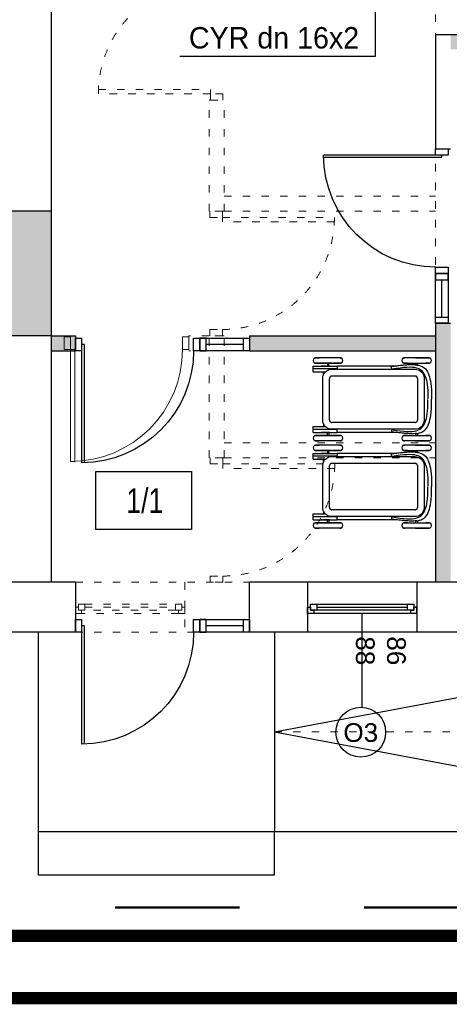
# Model space of a CAD drawing. Header units: millimetres. Extents: x 3698380 to 4312681, y 679670 to 844285.
# Tile 4 of 100: x 3854963 to 3858415, y 778238 to 786145. Entities that reach past the tile are written whole.
import ezdxf
from ezdxf.enums import TextEntityAlignment as Align

# ---------------------------------------------------------------- set-up
doc = ezdxf.new("R2010")
doc.units = ezdxf.units.MM
doc.header["$LTSCALE"] = 10
doc.linetypes.add('1', pattern=[2, 1, -1])
doc.linetypes.add('ACAD_ISO03W100', pattern=[30, 12, -18])
doc.layers.add('0 20 cienka', color=8, linetype='Continuous', lineweight=20)
doc.layers.add('HVAC_zakres_opracowania', color=1, linetype='1', lineweight=50)
for name, color, linetype in [('__INST_opisy', 3, 'Continuous'), ('_wytyczne ele', 6, 'Continuous'), ('A_bloki', 252, 'Continuous'), ('A_kreskowanie', 8, 'Continuous'), ('A_opis_pom', 3, 'Continuous'), ('A_sc_istn', 252, 'Continuous'), ('A_sc_proj', 2, 'Continuous'), ('A_stolarka', 252, 'Continuous'), ('A_wymiary', 1, 'Continuous'), ('SAN_Etykiety przewodów H2O na rzucie', 7, 'Continuous')]:
    doc.layers.add(name, color=color, linetype=linetype)
doc.styles.add('Etykiety przewodów H2O na rzucie', font='txt')
doc.styles.get("Standard").update_dxf_attribs({"font": 'arial.ttf'})
doc.styles.add('Strzałki', font='ic-isocp.shx', dxfattribs={"width": 0.8})

# ---------------------------------------------------------------- blocks, each defined once
blk = doc.blocks.new('*U463')
at = {"color": 252}
for p, q in [((-16.5, 20), (-21.5, 20)), ((-19, 15), (-19, 17.5)), ((-19, 17.5), (-16.5, 17.5)), ((-14, 17.5), (-19, 17.5)), ((-19, 17.5), (-19, 12.5)), ((-16.5, 17.5), (-16.5, 20)), ((61.5, 20), (-16.5, 20)), ((-14, 12.5), (-14, 17.5)), ((59, 17.5), (-14, 17.5)), ((64, 17.5), (59, 17.5)), ((59, 17.5), (59, 12.5)), ((66.5, 20), (61.5, 20)), ((61.5, 20), (61.5, 17.5)), ((61.5, 17.5), (64, 17.5)), ((64, 17.5), (64, 15)), ((64, 12.5), (64, 17.5)), ((-21.5, 15), (-19, 15)), ((-19, 12.5), (-14, 12.5)), ((-14, 15), (59, 15)), ((-14, 12.5), (59, 12.5)), ((-14, 12.5), (59, 12.5)), ((59, 12.5), (64, 12.5)), ((64, 15), (66.5, 15))]:
    blk.add_line(p, q, dxfattribs=at)
for points in [[(-21.5, 20), (-21.5, 15), (-19, 15)], [(66.5, 20), (66.5, 15), (64, 15)]]:
    blk.add_lwpolyline(points, dxfattribs=at)
blk = doc.blocks.new('*U338')
at = {"color": 252}
blk.add_lwpolyline([(75, 0), (0, 0)], dxfattribs=at)
for tag, p in [('S', (30, 5)), ('H', (30, -20))]:
    blk.add_attdef(tag, text='', height=15, dxfattribs=at).set_placement(p, align=Align.CENTER)
blk = doc.blocks.new('*U469')
at = {"color": 252}
for points in [[(35, 900), (35, 0), (0, 0), (0, 900)], [(-50, -100), (0, -100), (0, 0), (-50, 0)], [(950, 0), (950, -100), (900, -100), (900, 0)]]:
    blk.add_lwpolyline(points, close=True, dxfattribs=at)
blk.add_arc((0, 0), 900, 0, 90, dxfattribs=at)
blk = doc.blocks.new('jndf')
at = {"layer": 'A_stolarka', "ltscale": 2}
for p, q in [((6685.7, -1555593.7), (6685.7, -1556543.7)), ((6685.7, -1555593.7), (6705.7, -1555593.7)), ((6705.7, -1555593.7), (6705.7, -1556543.7))]:
    blk.add_line(p, q, dxfattribs=at)
for points in [[(5755.7, -1555643.7), (5805.7, -1555643.7), (5805.7, -1555543.7), (5755.7, -1555543.7)], [(6705.7, -1555643.7), (6755.7, -1555643.7), (6755.7, -1555543.7), (6705.7, -1555543.7)]]:
    blk.add_lwpolyline(points, close=True, dxfattribs=at)
blk.add_arc((6705.7, -1555643.7), 900, 180, 270, dxfattribs=at)
blk = doc.blocks.new('WÓZEK DZIECIĘCY - WÓZEK DZIECIĘCY-1322588-0 PARTER')
at = {"layer": 'A_bloki'}
for p, q in [((-0.38, 0), (0, 0)), ((0.38, 0), (0, 0)), ((-33.27, -1.81), (-33.27, -2.16)), ((-33.27, -13.04), (-33.27, -1.81)), ((-33.27, -2.16), (-33.27, -2.53)), ((-33.27, -2.53), (-33.27, -2.91)), ((-33.27, -2.91), (-33.27, -3.31)), ((-33.27, -3.31), (-33.27, -3.72)), ((-33.27, -3.72), (-33.27, -4.15)), ((-33.27, -4.15), (-33.27, -4.59)), ((-33.27, -4.59), (-33.27, -5.04)), ((-33.27, -5.04), (-33.27, -5.5)), ((-33.27, -5.5), (-33.27, -5.97)), ((-33.27, -5.97), (-33.27, -6.45)), ((-33.27, -6.45), (-33.27, -6.94)), ((-33.27, -6.94), (-33.27, -7.44)), ((-33.27, -7.44), (-33.27, -7.95)), ((-28.98, -1.81), (-28.98, -4.77)), ((-28.98, -2.03), (-28.98, -1.81)), ((-28.98, -2.39), (-28.98, -2.03)), ((-28.98, -2.77), (-28.98, -2.39)), ((-28.98, -3.16), (-28.98, -2.77)), ((-28.98, -3.57), (-28.98, -3.16)), ((-28.98, -3.99), (-28.98, -3.57)), ((-28.98, -4.43), (-28.98, -3.99)), ((-28.98, -4.87), (-28.98, -4.43)), ((-28.98, -5.33), (-28.98, -4.87)), ((-28.98, -5.8), (-28.98, -5.33)), ((-28.98, -6.46), (-28.98, -5.6)), ((-28.98, -6.28), (-28.98, -5.8)), ((-28.98, -6.76), (-28.98, -6.28)), ((-28.98, -7.26), (-28.98, -6.76)), ((-28.98, -7.76), (-28.98, -7.26)), ((-28.98, -18.56), (-28.98, -7.35)), ((-28.98, -8.28), (-28.98, -7.76)), ((-21.8, -7.98), (-20.88, -7.24)), ((-20.88, -7.24), (-19.86, -6.66)), ((-19.86, -6.66), (-18.76, -6.25)), ((-18.76, -6.25), (-16.81, -5.99)), ((-16.81, -5.99), (0, -5.99)), ((0, -5.99), (16.81, -5.99)), ((16.81, -5.99), (18.76, -6.25)), ((18.76, -6.25), (19.86, -6.66)), ((19.86, -6.66), (20.88, -7.24)), ((20.88, -7.24), (21.8, -7.98)), ((28.98, -1.81), (28.98, -4.77)), ((28.98, -2.03), (28.98, -1.81)), ((28.98, -2.39), (28.98, -2.03)), ((28.98, -2.77), (28.98, -2.39)), ((28.98, -3.16), (28.98, -2.77)), ((28.98, -3.57), (28.98, -3.16)), ((28.98, -3.99), (28.98, -3.57)), ((28.98, -4.43), (28.98, -3.99)), ((28.98, -4.87), (28.98, -4.43)), ((28.98, -5.33), (28.98, -4.87)), ((28.98, -5.8), (28.98, -5.33)), ((28.98, -6.46), (28.98, -5.6)), ((28.98, -6.28), (28.98, -5.8)), ((28.98, -6.76), (28.98, -6.28)), ((28.98, -7.26), (28.98, -6.76)), ((28.98, -7.76), (28.98, -7.26)), ((28.98, -18.56), (28.98, -7.35)), ((28.98, -8.28), (28.98, -7.76)), ((33.27, -1.81), (33.27, -2.16)), ((33.27, -13.04), (33.27, -1.81)), ((33.27, -2.16), (33.27, -2.53)), ((33.27, -2.53), (33.27, -2.91)), ((33.27, -2.91), (33.27, -3.31)), ((33.27, -3.31), (33.27, -3.72)), ((33.27, -3.72), (33.27, -4.15)), ((33.27, -4.15), (33.27, -4.59)), ((33.27, -4.59), (33.27, -5.04)), ((33.27, -5.04), (33.27, -5.5)), ((33.27, -5.5), (33.27, -5.97)), ((33.27, -5.97), (33.27, -6.45)), ((33.27, -6.45), (33.27, -6.94)), ((33.27, -6.94), (33.27, -7.44)), ((33.27, -7.44), (33.27, -7.95)), ((-33.27, -7.95), (-33.27, -8.46)), ((-33.27, -8.46), (-33.27, -8.98)), ((-33.27, -8.98), (-33.27, -9.51)), ((-33.27, -9.51), (-33.27, -10.04)), ((-33.27, -10.04), (-33.27, -10.57)), ((-33.27, -10.57), (-33.27, -11.1)), ((-33.27, -11.1), (-33.27, -11.64)), ((-33.27, -11.64), (-33.27, -12.17)), ((-33.27, -12.17), (-33.27, -12.71)), ((-33.27, -12.71), (-33.27, -13.24)), ((-33.27, -13.24), (-33.27, -13.78)), ((-33.27, -13.78), (-33.27, -14.31)), ((-33.27, -14.31), (-33.27, -14.84)), ((-33.27, -14.84), (-33.27, -15.36)), ((-33.27, -15.36), (-33.27, -15.88)), ((-28.98, -8.79), (-28.98, -8.28)), ((-28.98, -9.31), (-28.98, -8.79)), ((-28.98, -9.84), (-28.98, -9.31)), ((-28.98, -10.37), (-28.98, -9.84)), ((-28.98, -10.91), (-28.98, -10.37)), ((-28.98, -11.44), (-28.98, -10.91)), ((-28.98, -11.98), (-28.98, -11.44)), ((-28.98, -12.51), (-28.98, -11.98)), ((-28.98, -13.05), (-28.98, -12.51)), ((-28.98, -13.58), (-28.98, -13.05)), ((-28.98, -14.11), (-28.98, -13.58)), ((-28.98, -14.64), (-28.98, -14.11)), ((-28.98, -15.17), (-28.98, -14.64)), ((-28.98, -15.69), (-28.98, -15.17)), ((-28.98, -16.2), (-28.98, -15.69)), ((-27.43, -11.45), (-28.76, -11.45)), ((-28.76, -12.64), (-27.57, -12.64)), ((-24.06, -13.23), (-23.96, -12.06)), ((-24.06, -43.6), (-24.06, -13.23)), ((-23.96, -12.06), (-23.68, -10.92)), ((-23.68, -10.92), (-23.22, -9.84)), ((-23.22, -9.84), (-22.58, -8.85)), ((-22.58, -8.85), (-21.8, -7.98)), ((-18.59, -13.23), (-18.59, -80.23)), ((-16.81, -11.46), (0, -11.46)), ((0, -11.46), (16.81, -11.46)), ((18.59, -13.23), (18.59, -80.23)), ((21.8, -7.98), (22.58, -8.85)), ((22.58, -8.85), (23.22, -9.84)), ((23.22, -9.84), (23.68, -10.92)), ((23.68, -10.92), (23.96, -12.06)), ((23.96, -12.06), (24.06, -13.23)), ((24.06, -13.23), (24.06, -43.6)), ((27.43, -11.45), (28.76, -11.45)), ((28.76, -12.64), (27.57, -12.64)), ((28.98, -8.79), (28.98, -8.28)), ((28.98, -9.31), (28.98, -8.79)), ((28.98, -9.84), (28.98, -9.31)), ((28.98, -10.37), (28.98, -9.84)), ((28.98, -10.91), (28.98, -10.37)), ((28.98, -11.44), (28.98, -10.91)), ((28.98, -11.98), (28.98, -11.44)), ((28.98, -12.51), (28.98, -11.98)), ((28.98, -13.05), (28.98, -12.51)), ((28.98, -13.58), (28.98, -13.05)), ((28.98, -14.11), (28.98, -13.58)), ((28.98, -14.64), (28.98, -14.11)), ((28.98, -15.17), (28.98, -14.64)), ((28.98, -15.69), (28.98, -15.17)), ((28.98, -16.2), (28.98, -15.69)), ((33.27, -7.95), (33.27, -8.46)), ((33.27, -8.46), (33.27, -8.98)), ((33.27, -8.98), (33.27, -9.51)), ((33.27, -9.51), (33.27, -10.04)), ((33.27, -10.04), (33.27, -10.57)), ((33.27, -10.57), (33.27, -11.1)), ((33.27, -11.1), (33.27, -11.64)), ((33.27, -11.64), (33.27, -12.17)), ((33.27, -12.17), (33.27, -12.71)), ((33.27, -12.71), (33.27, -13.24)), ((33.27, -13.24), (33.27, -13.78)), ((33.27, -13.78), (33.27, -14.31)), ((33.27, -14.31), (33.27, -14.84)), ((33.27, -14.84), (33.27, -15.36)), ((33.27, -15.36), (33.27, -15.88)), ((-33.27, -15.88), (-33.27, -16.39)), ((-33.27, -15.89), (-33.27, -20.92)), ((-33.27, -16.39), (-33.27, -16.89)), ((-33.27, -16.89), (-33.27, -17.39)), ((-33.27, -17.39), (-33.27, -17.88)), ((-33.27, -17.88), (-33.27, -18.36)), ((-33.27, -18.36), (-33.27, -18.83)), ((-33.27, -18.83), (-33.27, -19.29)), ((-33.27, -19.29), (-33.27, -19.73)), ((-33.27, -19.73), (-33.27, -20.17)), ((-33.27, -20.17), (-33.27, -20.59)), ((-33.27, -20.59), (-33.27, -21)), ((-33.27, -21), (-33.27, -21.39)), ((-33.27, -21.39), (-33.27, -21.77)), ((-33.27, -22.36), (-33.27, -21.62)), ((-33.27, -21.77), (-33.27, -22.14)), ((-33.27, -22.14), (-33.27, -22.36)), ((-28.98, -16.71), (-28.98, -16.2)), ((-28.98, -17.21), (-28.98, -16.71)), ((-28.98, -17.7), (-28.98, -17.21)), ((-28.98, -18.18), (-28.98, -17.7)), ((-28.98, -18.66), (-28.98, -18.18)), ((-28.98, -19.12), (-28.98, -18.66)), ((-28.98, -19.57), (-28.98, -19.12)), ((-28.98, -19.39), (-28.98, -22.36)), ((-28.98, -20.01), (-28.98, -19.57)), ((-28.98, -20.44), (-28.98, -20.01)), ((-28.98, -20.85), (-28.98, -20.44)), ((-28.98, -21.25), (-28.98, -20.85)), ((-28.98, -21.64), (-28.98, -21.25)), ((-28.98, -22.01), (-28.98, -21.64)), ((-28.98, -22.36), (-28.98, -22.01)), ((28.98, -16.71), (28.98, -16.2)), ((28.98, -17.21), (28.98, -16.71)), ((28.98, -17.7), (28.98, -17.21)), ((28.98, -18.18), (28.98, -17.7)), ((28.98, -18.66), (28.98, -18.18)), ((28.98, -19.12), (28.98, -18.66)), ((28.98, -19.57), (28.98, -19.12)), ((28.98, -19.39), (28.98, -22.36)), ((28.98, -20.01), (28.98, -19.57)), ((28.98, -20.44), (28.98, -20.01)), ((28.98, -20.85), (28.98, -20.44)), ((28.98, -21.25), (28.98, -20.85)), ((28.98, -21.64), (28.98, -21.25)), ((28.98, -22.01), (28.98, -21.64)), ((28.98, -22.36), (28.98, -22.01)), ((33.27, -15.88), (33.27, -16.39)), ((33.27, -15.89), (33.27, -20.92)), ((33.27, -16.39), (33.27, -16.89)), ((33.27, -16.89), (33.27, -17.39)), ((33.27, -17.39), (33.27, -17.88)), ((33.27, -17.88), (33.27, -18.36)), ((33.27, -18.36), (33.27, -18.83)), ((33.27, -18.83), (33.27, -19.29)), ((33.27, -19.29), (33.27, -19.73)), ((33.27, -19.73), (33.27, -20.17)), ((33.27, -20.17), (33.27, -20.59)), ((33.27, -20.59), (33.27, -21)), ((33.27, -21), (33.27, -21.39)), ((33.27, -21.39), (33.27, -21.77)), ((33.27, -22.36), (33.27, -21.62)), ((33.27, -21.77), (33.27, -22.14)), ((33.27, -22.14), (33.27, -22.36)), ((-26.68, -28.03), (-26.68, -75.92)), ((26.68, -28.03), (26.68, -75.92)), ((-24.06, -31.98), (-26.68, -32.38)), ((24.06, -31.98), (26.68, -32.38)), ((-24.06, -80.23), (-24.06, -43.6)), ((24.06, -43.6), (24.06, -80.23)), ((-33.27, -72.89), (-33.27, -73.24)), ((-33.27, -73.63), (-33.27, -72.89)), ((-33.27, -73.24), (-33.27, -73.61)), ((-33.27, -73.61), (-33.27, -74)), ((-33.27, -74), (-33.27, -74.4)), ((-33.27, -74.33), (-33.27, -87.9)), ((-33.27, -74.4), (-33.27, -74.81)), ((-33.27, -74.81), (-33.27, -75.24)), ((-33.27, -75.24), (-33.27, -75.68)), ((-33.27, -75.68), (-33.27, -76.13)), ((-33.27, -76.13), (-33.27, -76.59)), ((-33.27, -76.59), (-33.27, -77.06)), ((-33.27, -77.06), (-33.27, -77.55)), ((-33.27, -77.55), (-33.27, -78.04)), ((-33.27, -78.04), (-33.27, -78.54)), ((-33.27, -78.54), (-33.27, -79.05)), ((-33.27, -79.05), (-33.27, -79.56)), ((-28.98, -72.89), (-28.98, -79.36)), ((-28.98, -73.11), (-28.98, -72.89)), ((-28.98, -73.47), (-28.98, -73.11)), ((-28.98, -73.85), (-28.98, -73.47)), ((-28.98, -74.25), (-28.98, -73.85)), ((-28.98, -74.66), (-28.98, -74.25)), ((-28.98, -75.08), (-28.98, -74.66)), ((-28.98, -75.51), (-28.98, -75.08)), ((-28.98, -75.96), (-28.98, -75.51)), ((-28.98, -76.42), (-28.98, -75.96)), ((-28.98, -76.89), (-28.98, -76.42)), ((-28.98, -77.37), (-28.98, -76.89)), ((-28.98, -77.86), (-28.98, -77.37)), ((-28.98, -78.35), (-28.98, -77.86)), ((-28.98, -78.86), (-28.98, -78.35)), ((-28.98, -79.37), (-28.98, -78.86)), ((-26.68, -75.92), (-24.32, -75.92)), ((-26.68, -81.85), (-26.68, -75.92)), ((-24.32, -75.92), (-24.32, -95.08)), ((24.32, -75.92), (24.32, -95.08)), ((26.68, -75.92), (24.32, -75.92)), ((26.68, -81.85), (26.68, -75.92)), ((28.98, -72.89), (28.98, -79.36)), ((28.98, -73.11), (28.98, -72.89)), ((28.98, -73.47), (28.98, -73.11)), ((28.98, -73.85), (28.98, -73.47)), ((28.98, -74.25), (28.98, -73.85)), ((28.98, -74.66), (28.98, -74.25)), ((28.98, -75.08), (28.98, -74.66)), ((28.98, -75.51), (28.98, -75.08)), ((28.98, -75.96), (28.98, -75.51)), ((28.98, -76.42), (28.98, -75.96)), ((28.98, -76.89), (28.98, -76.42)), ((28.98, -77.37), (28.98, -76.89)), ((28.98, -77.86), (28.98, -77.37)), ((28.98, -78.35), (28.98, -77.86)), ((28.98, -78.86), (28.98, -78.35)), ((28.98, -79.37), (28.98, -78.86)), ((33.27, -72.89), (33.27, -73.24)), ((33.27, -73.63), (33.27, -72.89)), ((33.27, -73.24), (33.27, -73.61)), ((33.27, -73.61), (33.27, -74)), ((33.27, -74), (33.27, -74.4)), ((33.27, -74.33), (33.27, -87.9)), ((33.27, -74.4), (33.27, -74.81)), ((33.27, -74.81), (33.27, -75.24)), ((33.27, -75.24), (33.27, -75.68)), ((33.27, -75.68), (33.27, -76.13)), ((33.27, -76.13), (33.27, -76.59)), ((33.27, -76.59), (33.27, -77.06)), ((33.27, -77.06), (33.27, -77.55)), ((33.27, -77.55), (33.27, -78.04)), ((33.27, -78.04), (33.27, -78.54)), ((33.27, -78.54), (33.27, -79.05)), ((33.27, -79.05), (33.27, -79.56)), ((-33.27, -79.56), (-33.27, -80.08)), ((-33.27, -80.08), (-33.27, -80.6)), ((-33.27, -80.6), (-33.27, -81.13)), ((-33.27, -81.13), (-33.27, -81.66)), ((-33.27, -81.66), (-33.27, -82.2)), ((-33.27, -82.2), (-33.27, -82.73)), ((-33.27, -82.73), (-33.27, -83.27)), ((-33.27, -83.27), (-33.27, -83.81)), ((-33.27, -83.81), (-33.27, -84.34)), ((-33.27, -84.34), (-33.27, -84.88)), ((-33.27, -84.88), (-33.27, -85.41)), ((-33.27, -85.41), (-33.27, -85.93)), ((-33.27, -85.93), (-33.27, -86.46)), ((-33.27, -86.46), (-33.27, -86.97)), ((-28.98, -79.89), (-28.98, -79.37)), ((-28.98, -80.41), (-28.98, -79.89)), ((-28.98, -80.29), (-28.98, -93.44)), ((-28.98, -80.94), (-28.98, -80.41)), ((-28.98, -81.47), (-28.98, -80.94)), ((-28.98, -82), (-28.98, -81.47)), ((-28.98, -82.54), (-28.98, -82)), ((-28.98, -83.07), (-28.98, -82.54)), ((-28.98, -83.61), (-28.98, -83.07)), ((-28.98, -84.15), (-28.98, -83.61)), ((-28.98, -84.68), (-28.98, -84.15)), ((-28.98, -85.21), (-28.98, -84.68)), ((-28.98, -85.74), (-28.98, -85.21)), ((-28.98, -86.26), (-28.98, -85.74)), ((-28.98, -86.78), (-28.98, -86.26)), ((-28.98, -87.3), (-28.98, -86.78)), ((-26.68, -82.6), (-28.76, -82.6)), ((-28.76, -83.79), (-26.68, -83.79)), ((-26.68, -83.44), (-26.68, -81.85)), ((-26.68, -81.85), (-26.68, -83.44)), ((-26.68, -86.33), (-26.68, -83.14)), ((-26.68, -84.81), (-26.68, -83.44)), ((-26.68, -83.44), (-26.68, -84.81)), ((-26.68, -85.9), (-26.68, -84.81)), ((-26.68, -84.81), (-26.68, -85.9)), ((-26.68, -86.71), (-26.68, -85.9)), ((-26.68, -85.9), (-26.68, -86.71)), ((-26.68, -88.42), (-26.68, -86.33)), ((-26.68, -87.33), (-26.68, -86.71)), ((-26.68, -86.71), (-26.68, -87.33)), ((-23.79, -82.19), (-24.06, -80.23)), ((-23.38, -83.29), (-23.79, -82.19)), ((-22.8, -84.31), (-23.38, -83.29)), ((-22.07, -85.23), (-22.8, -84.31)), ((-21.19, -86.01), (-22.07, -85.23)), ((-21.94, -95.08), (-21.94, -85.34)), ((-19.67, -86.89), (-21.94, -86.89)), ((-20.2, -86.64), (-21.19, -86.01)), ((-19.12, -87.1), (-20.2, -86.64)), ((0, -82.01), (-16.81, -82.01)), ((16.81, -82.01), (0, -82.01)), ((20.2, -86.64), (19.12, -87.1)), ((19.67, -86.89), (21.94, -86.89)), ((21.19, -86.01), (20.2, -86.64)), ((22.07, -85.23), (21.19, -86.01)), ((21.94, -95.08), (21.94, -85.34)), ((22.8, -84.31), (22.07, -85.23)), ((23.38, -83.29), (22.8, -84.31)), ((23.79, -82.19), (23.38, -83.29)), ((24.06, -80.23), (23.79, -82.19)), ((26.68, -83.44), (26.68, -81.85)), ((26.68, -81.85), (26.68, -83.44)), ((26.68, -82.6), (28.76, -82.6)), ((26.68, -86.33), (26.68, -83.14)), ((26.68, -84.81), (26.68, -83.44)), ((26.68, -83.44), (26.68, -84.81)), ((28.76, -83.79), (26.68, -83.79)), ((26.68, -85.9), (26.68, -84.81)), ((26.68, -84.81), (26.68, -85.9)), ((26.68, -86.71), (26.68, -85.9)), ((26.68, -85.9), (26.68, -86.71)), ((26.68, -88.42), (26.68, -86.33)), ((26.68, -87.33), (26.68, -86.71)), ((26.68, -86.71), (26.68, -87.33)), ((28.98, -79.89), (28.98, -79.37)), ((28.98, -80.41), (28.98, -79.89)), ((28.98, -80.29), (28.98, -93.44)), ((28.98, -80.94), (28.98, -80.41)), ((28.98, -81.47), (28.98, -80.94)), ((28.98, -82), (28.98, -81.47)), ((28.98, -82.54), (28.98, -82)), ((28.98, -83.07), (28.98, -82.54)), ((28.98, -83.61), (28.98, -83.07)), ((28.98, -84.15), (28.98, -83.61)), ((28.98, -84.68), (28.98, -84.15)), ((28.98, -85.21), (28.98, -84.68)), ((28.98, -85.74), (28.98, -85.21)), ((28.98, -86.26), (28.98, -85.74)), ((28.98, -86.78), (28.98, -86.26)), ((28.98, -87.3), (28.98, -86.78)), ((33.27, -79.56), (33.27, -80.08)), ((33.27, -80.08), (33.27, -80.6)), ((33.27, -80.6), (33.27, -81.13)), ((33.27, -81.13), (33.27, -81.66)), ((33.27, -81.66), (33.27, -82.2)), ((33.27, -82.2), (33.27, -82.73)), ((33.27, -82.73), (33.27, -83.27)), ((33.27, -83.27), (33.27, -83.81)), ((33.27, -83.81), (33.27, -84.34)), ((33.27, -84.34), (33.27, -84.88)), ((33.27, -84.88), (33.27, -85.41)), ((33.27, -85.41), (33.27, -85.93)), ((33.27, -85.93), (33.27, -86.46)), ((33.27, -86.46), (33.27, -86.97)), ((-33.27, -86.97), (-33.27, -87.48)), ((-33.27, -87.48), (-33.27, -87.99)), ((-33.27, -87.99), (-33.27, -88.48)), ((-33.27, -88.48), (-33.27, -88.97)), ((-33.27, -88.79), (-33.27, -89.65)), ((-33.27, -88.97), (-33.27, -89.45)), ((-33.27, -89.45), (-33.27, -89.92)), ((-33.27, -89.92), (-33.27, -90.38)), ((-33.27, -90.38), (-33.27, -90.82)), ((-33.27, -93.44), (-33.27, -90.47)), ((-33.27, -90.82), (-33.27, -91.26)), ((-33.27, -91.26), (-33.27, -91.68)), ((-33.27, -91.68), (-33.27, -92.08)), ((-33.27, -92.08), (-33.27, -92.48)), ((-33.27, -92.48), (-33.27, -92.85)), ((-33.27, -92.85), (-33.27, -93.22)), ((-33.27, -93.22), (-33.27, -93.44)), ((-28.98, -87.8), (-28.98, -87.3)), ((-28.98, -88.3), (-28.98, -87.8)), ((-28.98, -88.79), (-28.98, -88.3)), ((-28.98, -89.28), (-28.98, -88.79)), ((-28.98, -89.75), (-28.98, -89.28)), ((-28.98, -90.21), (-28.98, -89.75)), ((-28.98, -90.66), (-28.98, -90.21)), ((-28.98, -91.1), (-28.98, -90.66)), ((-28.98, -91.52), (-28.98, -91.1)), ((-28.98, -91.94), (-28.98, -91.52)), ((-28.98, -92.33), (-28.98, -91.94)), ((-28.98, -92.72), (-28.98, -92.33)), ((-28.98, -93.08), (-28.98, -92.72)), ((-28.98, -93.44), (-28.98, -93.08)), ((-26.68, -87.86), (-26.68, -87.33)), ((-26.68, -87.33), (-26.68, -87.86)), ((-26.68, -95.08), (-26.68, -87.86)), ((-26.68, -87.86), (-26.68, -88.33)), ((-26.68, -88.77), (-26.68, -88.33)), ((-26.68, -88.33), (-26.68, -88.77)), ((-17.98, -87.39), (-19.12, -87.1)), ((-16.81, -87.48), (-17.98, -87.39)), ((0, -87.48), (-16.81, -87.48)), ((16.81, -87.48), (0, -87.48)), ((17.98, -87.39), (16.81, -87.48)), ((19.12, -87.1), (17.98, -87.39)), ((26.68, -95.08), (26.68, -87.33)), ((26.68, -87.33), (26.68, -87.86)), ((26.68, -88.33), (26.68, -87.86)), ((26.68, -87.86), (26.68, -88.33)), ((26.68, -88.77), (26.68, -88.33)), ((26.68, -88.33), (26.68, -88.77)), ((28.98, -87.8), (28.98, -87.3)), ((28.98, -88.3), (28.98, -87.8)), ((28.98, -88.79), (28.98, -88.3)), ((28.98, -89.28), (28.98, -88.79)), ((28.98, -89.75), (28.98, -89.28)), ((28.98, -90.21), (28.98, -89.75)), ((28.98, -90.66), (28.98, -90.21)), ((28.98, -91.1), (28.98, -90.66)), ((28.98, -91.52), (28.98, -91.1)), ((28.98, -91.94), (28.98, -91.52)), ((28.98, -92.33), (28.98, -91.94)), ((28.98, -92.72), (28.98, -92.33)), ((28.98, -93.08), (28.98, -92.72)), ((28.98, -93.44), (28.98, -93.08)), ((33.27, -86.97), (33.27, -87.48)), ((33.27, -87.48), (33.27, -87.99)), ((33.27, -87.99), (33.27, -88.48)), ((33.27, -88.48), (33.27, -88.97)), ((33.27, -88.97), (33.27, -89.45)), ((33.27, -89.45), (33.27, -89.92)), ((33.27, -89.92), (33.27, -90.38)), ((33.27, -90.38), (33.27, -90.82)), ((33.27, -93.44), (33.27, -90.47)), ((33.27, -90.82), (33.27, -91.26)), ((33.27, -91.26), (33.27, -91.68)), ((33.27, -91.68), (33.27, -92.08)), ((33.27, -92.08), (33.27, -92.48)), ((33.27, -92.48), (33.27, -92.85)), ((33.27, -92.85), (33.27, -93.22)), ((33.27, -93.22), (33.27, -93.44)), ((-21.94, -95.08), (-26.68, -95.08)), ((26.68, -95.08), (21.94, -95.08))]:
    blk.add_line(p, q, dxfattribs=at)
for centre, start, end in [((-16.81, -13.23), 90, 180), ((-16.81, -13.23), 166.49033, 180), ((-16.81, -13.23), 152.49106, 162.50894), ((-16.81, -13.23), 121.49033, 148.50967), ((-16.81, -13.23), 107.49106, 117.50894), ((-16.81, -13.23), 90, 103.50967), ((16.81, -13.23), 0, 90), ((16.81, -13.23), 76.49033, 90), ((16.81, -13.23), 62.49106, 72.50894), ((16.81, -13.23), 31.49033, 58.50967), ((16.81, -13.23), 17.49106, 27.50894), ((16.81, -13.23), 0, 13.50967), ((-16.81, -80.23), 180, 270), ((-16.81, -80.23), 180, 193.50967), ((-16.81, -80.23), 197.49106, 207.50894), ((-16.81, -80.23), 211.49033, 238.50967), ((-16.81, -80.23), 242.49106, 252.50894), ((-16.81, -80.23), 256.49033, 270), ((16.81, -80.23), 270, 0), ((16.81, -80.23), 270, 283.50967), ((16.81, -80.23), 287.49106, 297.50894), ((16.81, -80.23), 301.49033, 328.50967), ((16.81, -80.23), 332.49106, 342.50894), ((16.81, -80.23), 346.49033, 0)]:
    blk.add_arc(centre, 1.78, start, end, dxfattribs=at)
for centre, ratio, start_param, end_param in [((-31.13, -1.81), 0.767481, 6.227865, 9.473408), ((31.13, -1.81), 0.767481, 6.227866, 9.480099), ((-31.13, -22.36), 0.764604, 3.086272, 6.338507), ((31.13, -22.36), 0.764604, 3.092909, 6.338506), ((-31.13, -72.89), 0.764604, 6.227865, 9.480099), ((31.13, -72.89), 0.764604, 6.227865, 9.480099), ((-31.13, -93.44), 0.767481, 3.086272, 6.338508), ((31.13, -93.44), 0.767481, 3.092965, 6.338506)]:
    blk.add_ellipse(centre, major_axis=(2.14, 0), ratio=ratio, start_param=start_param, end_param=end_param, dxfattribs=at)
for points, knots in [([(-27.62, -13.24), (-27.53, -11.89), (-26.64, -6.13), (-21.06, -1.88), (-11.2, 0), (-0.38, 0)], [-0.5602568, -0.5602568, -0.5602568, -0.5602568, -0.4944523, -0.2348886, 0, 0, 0, 0]), ([(27.6, -13.24), (27.53, -11.89), (26.64, -6.13), (21.06, -1.88), (11.2, 0), (0.38, 0)], [-0.5602568, -0.5602568, -0.5602568, -0.5602568, -0.4944523, -0.2348886, 0, 0, 0, 0]), ([(-24.39, -32.03), (-24.39, -32.01), (-24.39, -31.99), (-24.4, -31.98), (-26.02, -21.92), (-26.7, -10.25), (-19.71, -4.79), (-10.46, -2.97), (-0.3, -2.97)], [0.036693, 0.036693, 0.036693, 0.036693, 0.0371187, 0.0371187, 0.0371187, 0.2905198, 0.5500836, 0.7849722, 0.7849722, 0.7849722, 0.7849722]), ([(24.39, -32.03), (24.39, -32.01), (24.39, -31.99), (24.4, -31.98), (26.02, -21.92), (26.7, -10.25), (19.71, -4.79), (10.46, -2.97), (0.3, -2.97)], [0.036693, 0.036693, 0.036693, 0.036693, 0.0371187, 0.0371187, 0.0371187, 0.2905198, 0.5500836, 0.7849722, 0.7849722, 0.7849722, 0.7849722]), ([(-27.51, -12.02), (-27.57, -12.8), (-27.62, -13.79), (-27.65, -14.77), (-27.67, -15.9)], [0, 0, 0, 0, 0.125, 0.1562584, 0.1562584, 0.1562584, 0.1562584]), ([(27.51, -12.02), (27.59, -12.8), (27.62, -13.79), (27.65, -14.77), (27.67, -15.9)], [0, 0, 0, 0, 0.125, 0.1562584, 0.1562584, 0.1562584, 0.1562584]), ([(-27.67, -15.9), (-27.67, -16.18), (-27.67, -17.26), (-27.6, -18.73), (-27.49, -20.31), (-27.4, -21.5), (-27.3, -22.69), (-27.14, -24.29), (-26.82, -27.08), (-26.51, -29.46), (-26.06, -32.28)], [0.2051655, 0.2051655, 0.2051655, 0.2051655, 0.25, 0.375, 0.4375, 0.5, 0.5625, 0.625, 0.75, 1, 1, 1, 1]), ([(27.67, -15.9), (27.67, -16.18), (27.67, -17.26), (27.6, -18.73), (27.49, -20.31), (27.4, -21.5), (27.3, -22.69), (27.14, -24.29), (26.82, -27.08), (26.51, -29.46), (26.06, -32.28)], [0.2051655, 0.2051655, 0.2051655, 0.2051655, 0.25, 0.375, 0.4375, 0.5, 0.5625, 0.625, 0.75, 1, 1, 1, 1])]:
    blk.add_open_spline(points, degree=3, knots=knots, dxfattribs=at)
blk = doc.blocks.new('d')
at = {"layer": 'A_kreskowanie', "ltscale": 2}
h = blk.add_hatch(color=252, dxfattribs=at)
h.dxf.hatch_style = 1
h.paths.add_polyline_path([(3731432.76, 791007.02), (3731312.76, 791007.02), (3731312.76, 789647.02), (3731432.76, 789647.02)])
h.paths.add_polyline_path([(3732874.74, 789327.02), (3732874.74, 789347.02), (3731432.76, 789347.02), (3731432.76, 789227.02), (3732874.74, 789227.02)])
h.paths.add_polyline_path([(3732754.74, 789227.02), (3732634.74, 789227.02), (3732634.74, 789127.02), (3732754.74, 789127.02)])
h.paths.add_polyline_path([(3734281.53, 789347.02), (3733874.74, 789347.02), (3733874.74, 789227.02), (3734281.53, 789227.02)])
h.paths.add_polyline_path([(3734161.53, 791007.02), (3734041.53, 791007.02), (3734041.53, 790927.02), (3734041.53, 790357.02), (3734041.53, 789347.02), (3734161.53, 789347.02)])
h.paths.add_polyline_path([(3736381.9, 791007.02), (3736261.9, 791007.02), (3736261.9, 789347.02), (3735463.65, 789347.02), (3735314.74, 789347.02), (3735314.74, 789227.02), (3736381.9, 789227.02)])
h.paths.add_polyline_path([(3735583.65, 789227.02), (3735463.65, 789227.02), (3735463.65, 787727.02), (3735583.65, 787727.02)])
h.paths.add_polyline_path([(3732754.74, 788122.56), (3732634.74, 788122.56), (3732634.74, 787727.02), (3732754.74, 787727.02)])
h.paths.add_polyline_path([(3731432.76, 789527.02), (3731312.76, 789527.02), (3731312.76, 787727.02), (3731432.76, 787727.02)])
h.paths.add_polyline_path([(3730049.12, 787727.02), (3729235.08, 787727.02), (3729235.08, 787627.02), (3729285.08, 787627.02), (3729285.08, 787527.02, 0.0278424), (3729290.65, 787427.02), (3730049.12, 787427.02)])
h.paths.add_polyline_path([(3729285.08, 787527.02), (3729235.08, 787527.02), (3729235.08, 787427.02), (3729290.65, 787427.02, -0.0278424)], flags=17)
h.paths.add_polyline_path([(3729285.08, 787627.02), (3729235.08, 787627.02), (3729235.08, 787527.02), (3729285.08, 787527.02)], flags=17)
h.paths.add_polyline_path([(3729114.74, 784607.02), (3728714.74, 784607.02), (3728714.74, 783607.02), (3729114.74, 783607.02)])
h.paths.add_polyline_path([(3729220.66, 783607.02), (3729114.74, 783607.02), (3729114.74, 783487.02), (3729220.66, 783487.02)])
h.paths.add_polyline_path([(3729309.74, 783607.02), (3729220.66, 783607.02), (3729220.66, 783487.02), (3729309.74, 783487.02)])
h.paths.add_polyline_path([(3732204.74, 783607.02), (3730709.74, 783607.02), (3730709.74, 783487.02), (3732204.74, 783487.02)])
h.paths.add_polyline_path([(3732324.74, 783707.02), (3732204.74, 783707.02), (3732204.74, 781627.02), (3732324.74, 781627.02)])
h.paths.add_polyline_path([(3735344.74, 786027.02), (3735224.74, 786027.02), (3732324.74, 786027.02), (3732324.74, 785907.02), (3735224.74, 785907.02), (3735224.74, 781627.02), (3735344.74, 781627.02)])
h.paths.add_polyline_path([(3744114.74, 791127.02), (3735314.74, 791127.02), (3735314.74, 791007.02), (3744114.74, 791007.02)])
h.paths.add_polyline_path([(3740100.05, 791007.02), (3739980.05, 791007.02), (3739980.05, 787727.02), (3740100.05, 787727.02)])
h.paths.add_polyline_path([(3742214.74, 791007.02), (3742094.74, 791007.02), (3742094.74, 787727.02), (3742214.74, 787727.02)])
h.paths.add_polyline_path([(3727024.74, 793327.02), (3726904.74, 793327.02), (3726904.74, 789127.02), (3727024.74, 789127.02)])
at = {"layer": '0 20 cienka', "color": 252, "linetype": 'ACAD_ISO03W100', "ltscale": 0.5}
for p, q in [((3729309.74, 781627.02), (3730709.74, 781627.02)), ((3729309.74, 781427), (3729334.74, 781427)), ((3729334.74, 781452), (3729384.74, 781452)), ((3729334.74, 781402), (3729334.74, 781452)), ((3729334.74, 781427), (3729334.74, 781402)), ((3729384.74, 781452), (3730114.74, 781452)), ((3729384.74, 781452), (3729384.74, 781402)), ((3729384.74, 781452), (3730114.74, 781452)), ((3729384.74, 781427), (3730114.74, 781427)), ((3730114.74, 781402), (3730114.74, 781452)), ((3730114.74, 781452), (3730164.74, 781452)), ((3730164.74, 781452), (3730164.74, 781402)), ((3730164.74, 781402), (3730164.74, 781427)), ((3730164.74, 781427), (3730189.74, 781427)), ((3729359.74, 781377), (3729309.74, 781377)), ((3729334.74, 781402), (3729359.74, 781402)), ((3729384.74, 781402), (3729334.74, 781402)), ((3729359.74, 781402), (3729359.74, 781377)), ((3730139.74, 781377), (3729359.74, 781377)), ((3730114.74, 781402), (3729384.74, 781402)), ((3730164.74, 781402), (3730114.74, 781402)), ((3730139.74, 781377), (3730139.74, 781402)), ((3730139.74, 781402), (3730164.74, 781402)), ((3730189.74, 781377), (3730139.74, 781377)), ((3729309.74, 781227.02), (3730709.74, 781227.02)), ((3730909.74, 780427.02), (3735169.87, 780427.02))]:
    blk.add_line(p, q, dxfattribs=at)
for points in [[(3732204.74, 781627.02), (3732204.74, 787427.02)], [(3730384.74, 784607.02), (3730384.74, 785499.45)], [(3730384.74, 785499.45), (3730504.74, 785499.45)], [(3730504.74, 784607.02), (3730504.74, 785499.45)], [(3730504.74, 784727.02), (3732204.74, 784727.02)], [(3730504.74, 784607.02), (3730384.74, 784607.02)], [(3730504.74, 784607.02), (3732204.74, 784607.02)], [(3729220.66, 783607.02), (3729114.74, 783607.02)], [(3729220.66, 783607.02), (3729220.66, 783487.02)], [(3730384.74, 783607.02), (3730220.66, 783607.02)], [(3730220.66, 783607.02), (3730220.66, 783487.02)], [(3730384.74, 782627.02), (3730384.74, 783607.02)], [(3730504.74, 783607.02), (3730384.74, 783607.02)], [(3730504.74, 782627.02), (3730504.74, 783607.02)], [(3729220.66, 783487.02), (3729114.74, 783487.02)], [(3730384.74, 783487.02), (3730220.66, 783487.02)], [(3730504.74, 782747.02), (3732204.74, 782747.02)], [(3730504.74, 782627.02), (3730384.74, 782627.02)], [(3730504.74, 782627.02), (3732204.74, 782627.02)], [(3730189.74, 781627.02), (3730189.74, 781227.02)], [(3729309.74, 781377), (3729309.74, 781427), (3729334.74, 781427.02)], [(3730189.74, 781377), (3730189.74, 781427.02), (3730164.74, 781427)]]:
    blk.add_lwpolyline(points, dxfattribs=at)
for points in [[(3729494.74, 785584.45), (3730394.74, 785584.45), (3730394.74, 785549.45), (3729494.74, 785549.45)], [(3730494.74, 785499.45), (3730494.74, 785549.45), (3730394.74, 785549.45), (3730394.74, 785499.45)], [(3730391.08, 784607.02), (3730391.08, 784557.02), (3730491.08, 784557.02), (3730491.08, 784607.02)], [(3731391.08, 784522.02), (3730491.08, 784522.02), (3730491.08, 784557.02), (3731391.08, 784557.02)], [(3730491.08, 783607.02), (3730391.08, 783607.02), (3730391.08, 783657.02), (3730491.08, 783657.02)], [(3730393.99, 782627.02), (3730393.99, 782577.02), (3730493.99, 782577.02), (3730493.99, 782627.02)], [(3731393.99, 782542.02), (3730493.99, 782542.02), (3730493.99, 782577.02), (3731393.99, 782577.02)], [(3730493.99, 781627.02), (3730393.99, 781627.02), (3730393.99, 781677.02), (3730493.99, 781677.02)]]:
    blk.add_lwpolyline(points, close=True, dxfattribs=at)
for centre, start, end in [((3730394.74, 785549.45), 90, 180), ((3730491.08, 784557.02), 270, 0), ((3730493.99, 782577.02), 270, 0)]:
    blk.add_arc(centre, 900, start, end, dxfattribs=at)
at = {"layer": 'A_opis_pom', "color": 252, "ltscale": 2}
blk.add_lwpolyline([(3729474.86, 782516.11), (3730243.78, 782516.11), (3730243.78, 782050.69), (3729474.86, 782050.69)], close=True, dxfattribs=at)
at = {"layer": 'A_sc_istn', "color": 252}
for points in [[(3729114.74, 791427.02), (3729114.74, 784607.02)], [(3729114.74, 784607.02), (3728714.74, 784607.02)], [(3729114.74, 783607.02), (3728714.74, 783607.02)], [(3729114.74, 783607.02), (3729114.74, 781627.02)], [(3729309.74, 781627.02), (3728264.74, 781627.02)], [(3729309.74, 781627.02), (3729309.74, 781227.02)], [(3748199.74, 781627.02), (3730709.74, 781627.02)], [(3731174.74, 781627.02), (3731174.74, 781227.02)], [(3732054.74, 781627.02), (3732054.74, 781227.02)], [(3729309.74, 781227.02), (3728264.74, 781227.02)], [(3748199.74, 781227.02), (3730709.74, 781227.02)]]:
    blk.add_lwpolyline(points, dxfattribs=at)
blk.add_circle((3731603.11, 780423.26), 200, dxfattribs=at)
at = {"layer": 'A_sc_proj', "color": 252, "ltscale": 2}
for p, q in [((3732204.74, 786027.02), (3735344.74, 786027.02)), ((3732204.74, 785107.02), (3732324.74, 785107.02)), ((3729114.74, 784607.02), (3729114.74, 783607.02)), ((3732204.74, 783707.02), (3732324.74, 783707.02)), ((3729114.74, 783607.02), (3729309.74, 783607.02)), ((3730709.74, 783607.02), (3732204.74, 783607.02)), ((3729114.74, 783487.02), (3729309.74, 783487.02)), ((3730709.74, 783487.02), (3732204.74, 783487.02)), ((3730709.74, 781227.02), (3730709.74, 781627.02))]:
    blk.add_line(p, q, dxfattribs=at)
at = {"layer": 'A_sc_proj', "color": 252, "ltscale": 16}
for p, q in [((3729309.74, 783607.02), (3729309.74, 783487.02)), ((3730709.74, 783607.02), (3730709.74, 783487.02))]:
    blk.add_line(p, q, dxfattribs=at)
at = {"layer": 'A_sc_proj', "color": 252, "ltscale": 2}
for points in [[(3732204.74, 786027.02), (3732204.74, 785107.02)], [(3732204.74, 783707.02), (3732204.74, 781627.02)]]:
    blk.add_lwpolyline(points, dxfattribs=at)
at = {"layer": 'A_stolarka', "color": 252, "ltscale": 2}
for p, q in [((3732254.74, 783757.02), (3732254.74, 784057.02)), ((3730659.74, 783537.02), (3730359.74, 783537.02)), ((3730659.74, 781277.02), (3730359.74, 781277.02))]:
    blk.add_line(p, q, dxfattribs=at)
at = {"layer": 'A_stolarka', "color": 252}
for p, q in [((3729009.74, 781227.02), (3729009.74, 779277.02)), ((3730909.74, 781227.02), (3730909.74, 779627.02)), ((3730909.74, 780427.02), (3735169.87, 781227.02)), ((3730909.74, 780427.02), (3735169.87, 779627.02)), ((3729009.74, 779627.02), (3735169.87, 779627.02)), ((3730909.74, 779277.02), (3730909.74, 779627.02)), ((3729009.74, 779277.02), (3730909.74, 779277.02))]:
    blk.add_line(p, q, dxfattribs=at)
at = {"layer": 'A_stolarka', "color": 252, "ltscale": 2}
for points in [[(3732204.74, 784107.02), (3732204.74, 784057.02), (3732304.74, 784057.02), (3732304.74, 784107.02)], [(3732304.74, 784107.02), (3732304.74, 783707.02), (3732204.74, 783707.02), (3732204.74, 784107.02)], [(3732204.74, 783707.02), (3732204.74, 783757.02), (3732304.74, 783757.02), (3732304.74, 783707.02)], [(3730309.74, 783487.02), (3730359.74, 783487.02), (3730359.74, 783587.02), (3730309.74, 783587.02)], [(3730309.74, 783587.02), (3730709.74, 783587.02), (3730709.74, 783487.02), (3730309.74, 783487.02)], [(3730709.74, 783487.02), (3730659.74, 783487.02), (3730659.74, 783587.02), (3730709.74, 783587.02)], [(3730309.74, 781227.02), (3730359.74, 781227.02), (3730359.74, 781327.02), (3730309.74, 781327.02)], [(3730309.74, 781327.02), (3730709.74, 781327.02), (3730709.74, 781227.02), (3730309.74, 781227.02)], [(3730709.74, 781227.02), (3730659.74, 781227.02), (3730659.74, 781327.02), (3730709.74, 781327.02)]]:
    blk.add_lwpolyline(points, close=True, dxfattribs=at)
at = {"layer": '0 20 cienka', "color": 252, "linetype": 'ACAD_ISO03W100', "ltscale": 0.5, "xscale": -1, "rotation": 180}
blk.add_blockref('*U469', (3729270.66, 783497.02), dxfattribs=at)
at = {"layer": 'A_bloki', "color": 252, "linetype": 'Continuous', "xscale": 10, "yscale": 10, "zscale": 10, "rotation": 270}
for p in [(3732172.42, 783096.78), (3732172.42, 782395.58)]:
    blk.add_blockref('WÓZEK DZIECIĘCY - WÓZEK DZIECIĘCY-1322588-0 PARTER', p, dxfattribs=at)
at = {"layer": 'A_sc_istn', "color": 252, "xscale": -10, "yscale": 10, "zscale": 10, "rotation": 180}
blk.add_blockref('*U463', (3731389.74, 781576.99), dxfattribs=at)
at = {"layer": 'A_sc_istn', "color": 252, "linetype": 'ACAD_ISO03W100'}
ref = blk.add_blockref('*U338', (3731614.74, 781377), dxfattribs=dict(at, xscale=-10, yscale=10, zscale=10, rotation=90))
ref.add_attrib('S', '88', dxfattribs={"layer": '0', "color": 252, "height": 150, "rotation": 270}).set_placement((3731564.74, 781077), align=Align.CENTER)
ref.add_attrib('H', '86', dxfattribs={"layer": '0', "color": 252, "height": 150, "rotation": 270}).set_placement((3731814.74, 781077), align=Align.CENTER)
at = {"layer": 'A_stolarka', "color": 252, "xscale": -1, "rotation": 270}
blk.add_blockref('jndf', (5287848.49, 778351.29), dxfattribs=at)
at = {"layer": 'A_stolarka', "color": 252, "xscale": -1}
for p in [(3736065.48, 2339130.77), (3736065.48, 2336870.77)]:
    blk.add_blockref('jndf', p, dxfattribs=at)
at = {"layer": 'A_sc_istn', "color": 252, "insert": (3731463.4, 780343.3), "char_height": 300, "attachment_point": 7}
blk.add_mtext_dynamic_manual_height_columns('{\\H0.5x;O3}', width=232.5953, gutter_width=12.5, heights=[0], dxfattribs=at)
at = {"layer": 'A_opis_pom', "color": 252, "insert": (3729867.84, 782280.94), "char_height": 200, "attachment_point": 5, "style": 'Strzałki', "bg_fill": 3, "box_fill_scale": 1.2, "bg_fill_color": 256, "bg_fill_transparency": 10554628}
blk.add_mtext('1/1', dxfattribs=at)
blk = doc.blocks.new('A$C77EF4F1D')
at = {"layer": 'HVAC_zakres_opracowania', "color": 2, "ltscale": 100}
blk.add_line((-1085.3, -14310.6), (16739.2, -14310.6), dxfattribs=at)

msp = doc.modelspace()

# ---------------------------------------------------------------- block references
at = {"layer": 'A_wymiary'}
msp.add_blockref('d', (126100.4, 0), dxfattribs=at)

# ---------------------------------------------------------------- next in the draw order: linework, layer by layer
at = {"layer": '__INST_opisy', "ltscale": 2, "const_width": 100}
msp.add_lwpolyline([(3844474.2, 807988.3), (3886474.2, 807988.3), (3886474.2, 778288.3), (3844474.2, 778288.3), (3844474.2, 807988.3)], dxfattribs=at)
msp.add_lwpolyline([(3844974.2, 807488.3), (3885974.2, 807488.3), (3885974.2, 778788.3), (3844974.2, 778788.3)], close=True, dxfattribs=at)
at = {"layer": 'SAN_Etykiety przewodów H2O na rzucie', "true_color": 0x000000}
for p, q in [((3857820.5, 787399.5), (3857820.5, 785849.5)), ((3857820.5, 785849.5), (3856249.5, 785849.5))]:
    msp.add_line(p, q, dxfattribs=at)

# ---------------------------------------------------------------- next in the draw order: block references
at = {"layer": '_wytyczne ele', "color": 2, "ltscale": 2}
msp.add_blockref('A$C77EF4F1D', (3854815.1, 793327), dxfattribs=at)

# ---------------------------------------------------------------- next in the draw order: texts
at = {"layer": 'SAN_Etykiety przewodów H2O na rzucie', "true_color": 0x000000, "style": 'Etykiety przewodów H2O na rzucie'}
msp.add_text('CYR dn 16x2', height=172, dxfattribs=at).set_placement((3856322.5, 785913.5))

doc.saveas('drawing.dxf')
